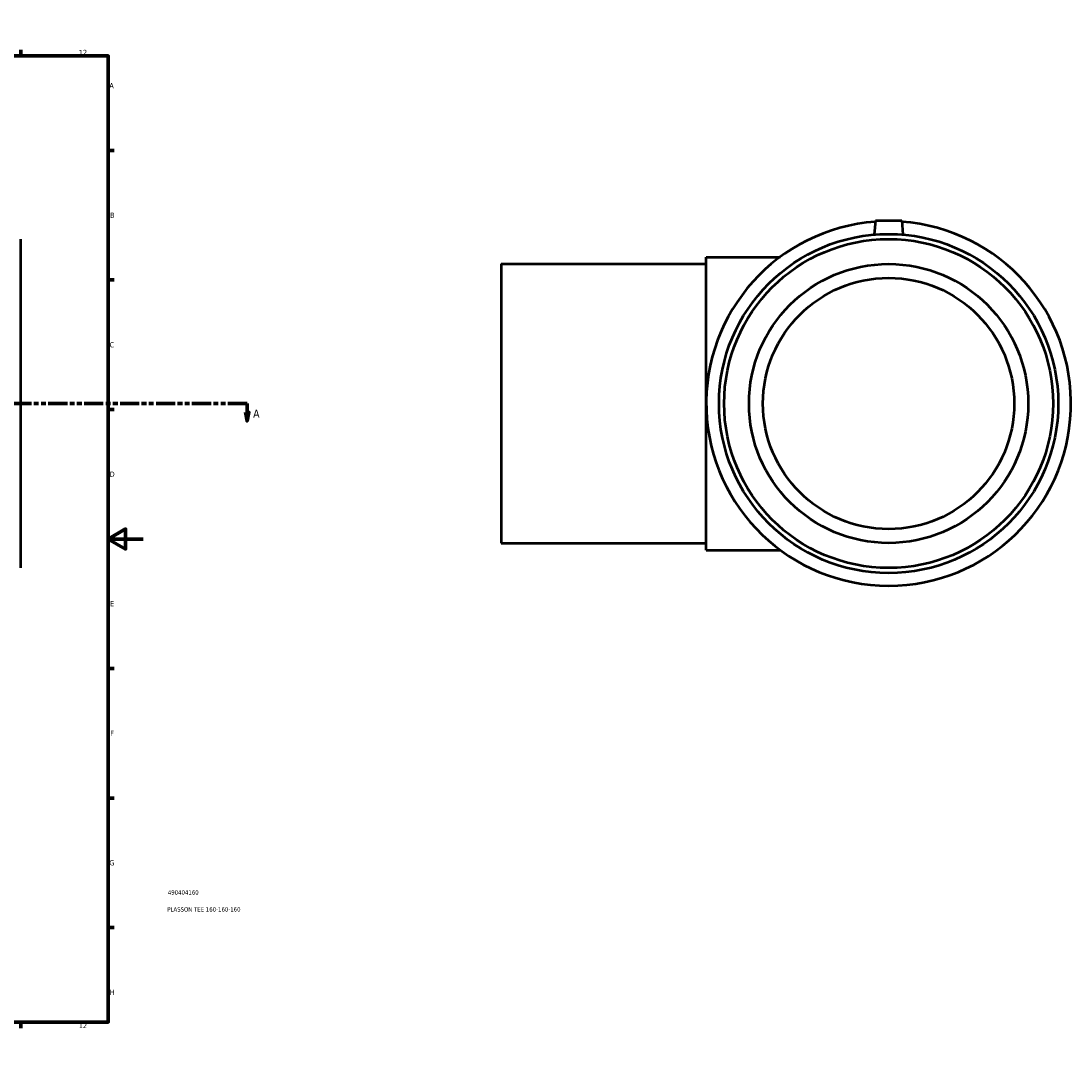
# Model space of a CAD drawing. Header units: millimetres. Extents: x -241 to 1589, y -293 to 1642.
# Tile 4 of 7: x 771 to 1373, y 0 to 594. Entities that reach past the tile are written whole.
import ezdxf

# ---------------------------------------------------------------- set-up
doc = ezdxf.new("R2010")
doc.units = ezdxf.units.MM
doc.linetypes.add('DOUBLE_DASH_CHAIN', pattern=[1.2403, 0.6614, -0.0827, 0.1654, -0.0827, 0.1654, -0.0827])
for name, color, linetype, lineweight in [('Border (ANSI)', 7, 'Continuous', 70), ('Section Line (ANSI)', 7, 'DOUBLE_DASH_CHAIN', 70), ('Title (ISO)', 7, 'Continuous', 50), ('Visible (ANSI)', 7, 'Continuous', 50)]:
    doc.layers.add(name, color=color, linetype=linetype, lineweight=lineweight)
doc.styles.add('Label Text (ANSI)', font='tahoma.ttf')
doc.styles.add('Note Text (ANSI)', font='tahoma.ttf')
doc.styles.add('Note Text (ISO)', font='tahoma.ttf')

# ---------------------------------------------------------------- blocks, each defined once
blk = doc.blocks.new('Borders Default Border')
at = {"layer": 'Border (ANSI)'}
for p, q in [((70.08, 574), (70.08, 577.45)), ((140.17, 574), (140.17, 577.45)), ((210.25, 574), (210.25, 577.45)), ((280.33, 574), (280.33, 577.45)), ((350.42, 574), (350.42, 577.45)), ((490.58, 574), (490.58, 577.45)), ((560.67, 574), (560.67, 577.45)), ((630.75, 574), (630.75, 577.45)), ((700.83, 574), (700.83, 577.45)), ((770.92, 574), (770.92, 577.45)), ((20, 519.75), (16.55, 519.75)), ((821, 519.75), (824.45, 519.75)), ((20, 445.5), (16.55, 445.5)), ((821, 445.5), (824.45, 445.5)), ((20, 371.25), (16.55, 371.25)), ((821, 371.25), (824.45, 371.25)), ((20, 222.75), (16.55, 222.75)), ((821, 222.75), (824.45, 222.75)), ((20, 148.5), (16.55, 148.5)), ((821, 148.5), (824.45, 148.5)), ((20, 74.25), (16.55, 74.25)), ((821, 74.25), (824.45, 74.25)), ((70.08, 20), (70.08, 16.55)), ((140.17, 20), (140.17, 16.55)), ((210.25, 20), (210.25, 16.55)), ((280.33, 20), (280.33, 16.55)), ((350.42, 20), (350.42, 16.55)), ((490.58, 20), (490.58, 16.55)), ((560.67, 20), (560.67, 16.55)), ((630.75, 20), (630.75, 16.55)), ((700.83, 20), (700.83, 16.55)), ((770.92, 20), (770.92, 16.55))]:
    blk.add_line(p, q, dxfattribs=at)
at = {"layer": 'Border (ANSI)', "flags": 128}
for points in [[(420.5, 594), (420.5, 574), (414.73, 584), (426.27, 584), (420.5, 574)], [(20, 20), (20, 574), (821, 574), (821, 20), (20, 20)], [(0, 297), (20, 297), (10, 302.77), (10, 291.23), (20, 297)], [(841, 297), (821, 297), (831, 302.77), (831, 291.23), (821, 297)], [(420.5, 0), (420.5, 20), (414.73, 10), (426.27, 10), (420.5, 20)]]:
    blk.add_lwpolyline(points, dxfattribs=at)
at = {"layer": 'Border (ANSI)', "color": 230, "true_color": 0xff0080, "attachment_point": 7, "style": 'Note Text (ANSI)'}
for s, insert, char_height in [('1', (34.35, 574.4), 3.05), ('2', (104.2, 574.4), 3.05), ('3', (174.26, 574.34), 3.05), ('4', (244.23, 574.4), 3.05), ('5', (314.48, 574.34), 3.05), ('6', (384.49, 574.34), 3.05), ('7', (454.6, 574.4), 3.05), ('8', (524.63, 574.33), 3.05), ('9', (594.7, 574.34), 3.05), ('10', (663.96, 574.34), 3.048), ('11', (734.04, 574.4), 3.048), ('12', (804.13, 574.4), 3.048), ('A', (16.78, 555.35), 3.05), ('A', (821.63, 555.35), 3.05), ('B', (17.15, 481.1), 3.05), ('B', (821.99, 481.1), 3.05), ('C', (16.95, 406.8), 3.05), ('C', (821.8, 406.8), 3.05), ('D', (16.96, 332.6), 3.05), ('D', (821.81, 332.6), 3.05), ('E', (17.21, 258.35), 3.05), ('E', (822.05, 258.35), 3.05), ('F', (17.29, 184.1), 3.05), ('F', (822.14, 184.1), 3.05), ('G', (16.81, 109.79), 3.05), ('G', (821.66, 109.79), 3.05), ('H', (16.97, 35.6), 3.05), ('H', (821.81, 35.6), 3.05), ('1', (34.35, 16.55), 3.05), ('2', (104.2, 16.55), 3.05), ('3', (174.26, 16.49), 3.05), ('4', (244.23, 16.55), 3.05), ('5', (314.48, 16.49), 3.05), ('6', (384.49, 16.49), 3.05), ('7', (454.6, 16.55), 3.05), ('8', (524.63, 16.48), 3.05), ('9', (594.7, 16.49), 3.05), ('10', (663.96, 16.49), 3.048), ('11', (734.04, 16.55), 3.048), ('12', (804.13, 16.55), 3.048)]:
    blk.add_mtext(s, dxfattribs=dict(at, insert=insert, char_height=char_height))
blk = doc.blocks.new('Title Blocks ISO')
at = {"layer": 'Title (ISO)', "color": 232, "true_color": 0xca0064, "style": 'Note Text (ISO)'}
for tag, p in [('PART_NUMBER_001', (34.16, 73.14)), ('DESCRIPTION_001', (33.84, 63.4))]:
    blk.add_attdef(tag, p, '', height=2.5, dxfattribs=at)
blk = doc.blocks.new('2dTransSection0')
at = {"layer": 'Section Line (ANSI)', "linetype": 'DOUBLE_DASH_CHAIN', "ltscale": 16.602882}
blk.add_line((251.23, 374.68), (900.59, 374.68), dxfattribs=at)
at = {"layer": 'Section Line (ANSI)', "linetype": 'Continuous'}
for p, q in [((251.23, 374.68), (262.22, 374.68)), ((251.23, 374.68), (251.23, 369.68)), ((889.6, 374.68), (900.59, 374.68)), ((900.59, 374.68), (900.59, 369.68)), ((250.23, 369.68), (251.23, 364.68)), ((252.23, 369.68), (250.23, 369.68)), ((251.23, 369.68), (251.23, 364.68)), ((251.23, 364.68), (252.23, 369.68)), ((899.59, 369.68), (900.59, 364.68)), ((901.59, 369.68), (899.59, 369.68)), ((900.59, 369.68), (900.59, 364.68)), ((900.59, 364.68), (901.59, 369.68))]:
    blk.add_line(p, q, dxfattribs=at)
at = {"layer": 'Section Line (ANSI)', "linetype": 'Continuous', "flags": 128}
for points in [[(250.23, 369.68), (251.23, 364.68), (252.23, 369.68), (250.23, 369.68)], [(899.59, 369.68), (900.59, 364.68), (901.59, 369.68), (899.59, 369.68)]]:
    blk.add_lwpolyline(points, dxfattribs=at)
at = {"layer": 'Section Line (ANSI)'}
for points in [[(250.23, 369.68), (251.23, 364.68), (252.23, 369.68), (250.23, 369.68)], [(899.59, 369.68), (900.59, 364.68), (901.59, 369.68), (899.59, 369.68)]]:
    blk.add_solid(points, dxfattribs=at)
at = {"layer": 'Section Line (ANSI)', "char_height": 4.57, "attachment_point": 7, "style": 'Label Text (ANSI)'}
for insert in [(243.87, 366.61), (904.06, 366.61)]:
    blk.add_mtext('A', dxfattribs=dict(at, insert=insert))

msp = doc.modelspace()

# ---------------------------------------------------------------- linework, layer by layer
at = {"layer": 'Visible (ANSI)'}
for p, q in [((1260.714, 479.677), (1260, 471.515)), ((1260.714, 479.677), (1275.714, 479.677)), ((1275.714, 479.677), (1276.428, 471.515)), ((771.031, 280.408), (771.031, 468.947)), ((1163.714, 290.677), (1163.714, 458.677)), ((1163.714, 458.677), (1206.051, 458.677)), ((1046.214, 454.677), (1046.214, 294.677)), ((1046.214, 454.677), (1163.714, 454.677)), ((1046.214, 294.677), (1163.714, 294.677)), ((1163.714, 290.677), (1206.051, 290.677))]:
    msp.add_line(p, q, dxfattribs=at)
for radius in [97.185, 94.269, 80, 72]:
    msp.add_circle((1268.214, 374.677), radius, dxfattribs=at)
msp.add_arc((1268.214, 374.677), 104.5, 94.152919, 85.847081, dxfattribs=at)

# ---------------------------------------------------------------- block references
msp.add_blockref('Borders Default Border', (0, 0))
msp.add_blockref('Title Blocks ISO', (821, 20)).add_auto_attribs({'PART_NUMBER_001': '490404160', 'DESCRIPTION_001': 'PLASSON TEE 160-160-160'})
at = {"layer": 'Section Line (ANSI)'}
msp.add_blockref('2dTransSection0', (0, 0), dxfattribs=at)

doc.saveas('drawing.dxf')
